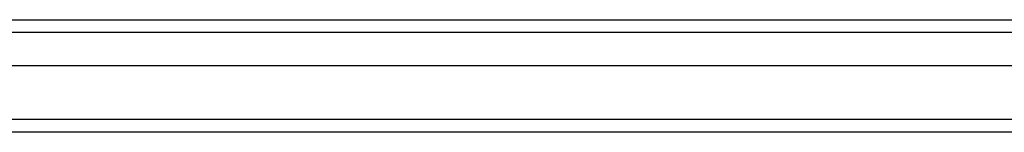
# Model space of a CAD drawing. Header units: inches. Extents: x 23 to 609, y 66 to 286.
# Tile 54 of 178: x 290.24 to 297.804, y 155.319 to 156.185. Entities that reach past the tile are written whole.
import ezdxf

# ---------------------------------------------------------------- set-up
doc = ezdxf.new("R2010")
doc.units = ezdxf.units.IN
doc.header["$MEASUREMENT"] = 0
doc.layers.add('Visible Edges(ANSI)', color=7, linetype='Continuous', lineweight=25)
doc.layers.add('Visible Tangent Edges(ANSI)', color=7, linetype='Continuous', lineweight=25)

msp = doc.modelspace()

# ---------------------------------------------------------------- linework, layer by layer
at = {"layer": 'Visible Edges(ANSI)'}
for p, q in [((268.9574, 156.1852), (327.1631, 156.1852)), ((327.3516, 155.8309), (268.7689, 155.8309)), ((327.9612, 155.3191), (268.9264, 155.3191))]:
    msp.add_line(p, q, dxfattribs=at)
at = {"layer": 'Visible Tangent Edges(ANSI)'}
for p, q in [((327.2931, 156.0862), (268.8274, 156.0862)), ((327.9612, 155.4181), (268.1592, 155.4181))]:
    msp.add_line(p, q, dxfattribs=at)

doc.saveas('drawing.dxf')
